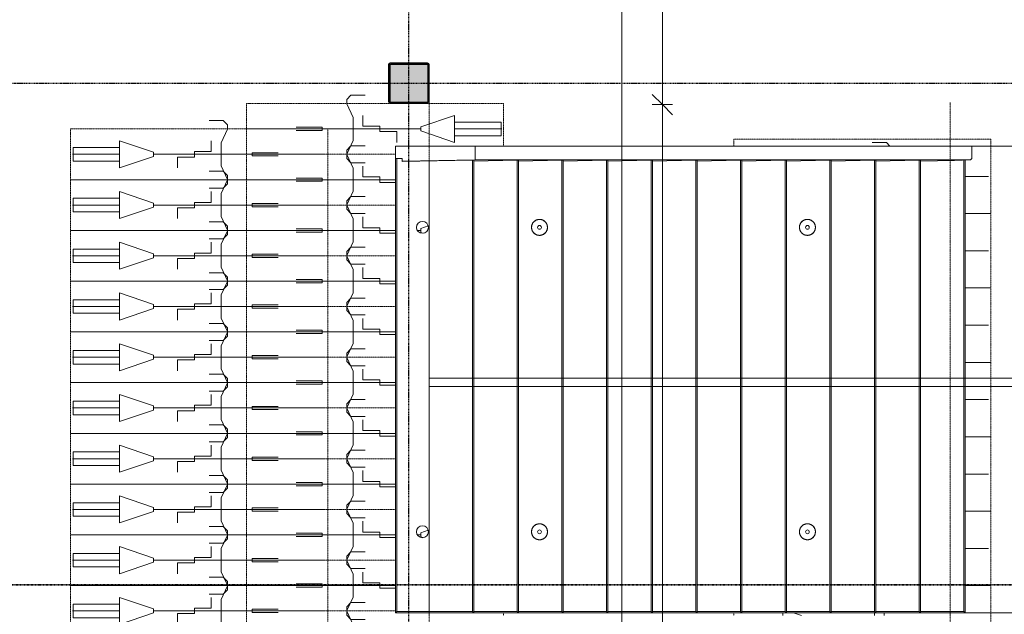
# Model space of a CAD drawing. Header units: millimetres. Extents: x -80560 to 110805, y -11020 to 52719.
# Tile 134 of 152: x 91418 to 98695, y 31275 to 35670. Entities that reach past the tile are written whole.
import ezdxf

# ---------------------------------------------------------------- set-up
doc = ezdxf.new("R2010")
doc.units = ezdxf.units.MM
for name, pattern in [('CENTER2', [20, 8, -4, 4, -4]), ('DASHDOT2', [8, 4, -2, 0, -2]), ('DASHED2-1', [3, 2, -1]), ('HIDDEN2', [4.5, 3, -1.5])]:
    doc.linetypes.add(name, pattern=pattern)
for name, color, linetype, lineweight in [('A-ANNO-DIMS', 211, 'Continuous', 9), ('A-ANNO-DIMS-100', 211, 'Continuous', 9), ('A-FLOR-HRAL', 11, 'Continuous', 18), ('A-FLOR-HRAL-MBND', 5, 'HIDDEN2', 18), ('A-FLOR-OVHD', 1, 'DASHED2-1', 18), ('A-GENM', 13, 'Continuous', 18), ('A-GENM-HDLN', 13, 'DASHED2-1', 18), ('G-ANNO-SYMB', 111, 'Continuous', 9), ('S-COLS', 52, 'Continuous', 18), ('S-GRID', 1, 'Continuous', 9), ('S-STRS-MBND', 31, 'HIDDEN2', 18)]:
    doc.layers.add(name, color=color, linetype=linetype, lineweight=lineweight)
doc.styles.add('Arial_6', font='arial.ttf', dxfattribs={"width": 0.7, "height": 180})
doc.dimstyles.new('n3o_1_8', dxfattribs={"dimscale": 304.8, "dimtxt": 183.646692, "dimasz": 0.492126, "dimexe": 0.246063, "dimexo": 0.0625, "dimgap": 0.032808, "dimtad": 1, "dimdec": 0, "dimdsep": 46, "dimtxsty": 'Arial_6', "dimblk1": 'OBLIQUE', "dimblk2": 'OBLIQUE', "dimsah": 1, "dimcen": 0.09, "dimdle": 0.246063, "dimazin": 0, "dimtfac": 1, "dimtdec": 4, "dimtix": 1, "dimtmove": 0, "dimatfit": 3, "dimfxl": 0.246063, "dimfxlon": 1, "dimtvp": 1, "dimtolj": 1, "dimtzin": 0, "dimarcsym": 2})
doc.dimstyles.new('n3o_1_8_1', dxfattribs={"dimscale": 304.8, "dimtxt": 183.646692, "dimasz": 0.492126, "dimexe": 0.246063, "dimexo": 0.0625, "dimgap": 0.032808, "dimtad": 1, "dimdec": 0, "dimdsep": 46, "dimtxsty": 'Arial_6', "dimblk1": 'OBLIQUE', "dimblk2": 'OBLIQUE', "dimsah": 1, "dimcen": 0.09, "dimdle": 0.246063, "dimazin": 0, "dimtfac": 1, "dimtdec": 4, "dimtix": 1, "dimtmove": 2, "dimatfit": 3, "dimfxl": 0.246063, "dimfxlon": 1, "dimtvp": 1, "dimtolj": 1, "dimtzin": 0, "dimarcsym": 2})

# ---------------------------------------------------------------- blocks, each defined once
blk = doc.blocks.new('NLRS_28_SCO_UN_staalkolom koker betongevuld_gen_CGA - kolom A-V213-DO_00 begane grond')
at = {"layer": 'S-COLS', "lineweight": 5}
h = blk.add_hatch(dxfattribs=at)
h.set_pattern_fill('FP_173', color=256, style=0, pattern_type=2)
h.set_pattern_definition([(45, (-69400, -35200), (-99.99975, 99.99975), []), (45, (-69315, -35200), (-99.99975, 99.99975), []), (45, (-69310, -35200), (-99.99975, 99.99975), []), (45, (-69305, -35200), (-99.99975, 99.99975), []), (45, (-69300, -35200), (-99.99975, 99.99975), []), (45, (-69295, -35200), (-99.99975, 99.99975), []), (45, (-69290, -35200), (-99.99975, 99.99975), []), (45, (-69285, -35200), (-99.99975, 99.99975), [])])
h.paths.add_polyline_path([(-138, -150), (138, -150), (146.5, -146.5), (150, -138), (150, 138), (146.5, 146.5), (138, 150), (-138, 150), (-146.5, 146.5), (-150, 138), (-150, -138), (-146.5, -146.5)], flags=0)
h.paths.add_polyline_path([(-134, -142), (-139.7, -139.7), (-142, -134), (-142, 134), (-139.7, 139.7), (-134, 142), (134, 142), (139.7, 139.7), (142, 134), (142, -134), (139.7, -139.7), (134, -142)], flags=0)
at = {"layer": 'S-COLS', "lineweight": 9}
blk.add_hatch(color=256, dxfattribs=at).paths.add_polyline_path([(134, -142), (139.7, -139.7), (142, -134), (142, 134), (139.7, 139.7), (134, 142), (-134, 142), (-139.7, 139.7), (-142, 134), (-142, -134), (-139.7, -139.7), (-134, -142)], flags=0)
at = {"layer": 'S-COLS'}
for p, q in [((138, 150), (-138, 150)), ((-150, 138), (-150, -138)), ((-142, -134), (-142, 134)), ((-134, 142), (134, 142)), ((142, 134), (142, -134)), ((150, -138), (150, 138)), ((134, -142), (-134, -142)), ((-138, -150), (138, -150))]:
    blk.add_line(p, q, dxfattribs=at)
at = {"layer": 'S-COLS', "lineweight": 35}
for p, q in [((-142, 134), (-142, -134)), ((134, 142), (-134, 142)), ((142, -134), (142, 134)), ((-134, -142), (134, -142))]:
    blk.add_line(p, q, dxfattribs=at)
at = {"layer": 'S-COLS'}
for centre, radius, start, end in [((-138, 138), 12, 90, 180), ((138, 138), 12, 0, 90), ((-134, 134), 8, 90, 180), ((134, 134), 8, 0, 90), ((-138, -138), 12, 180, 270), ((-134, -134), 8, 180, 270), ((134, -134), 8, 270, 0), ((138, -138), 12, 270, 360)]:
    blk.add_arc(centre, radius, start, end, dxfattribs=at)
at = {"layer": 'S-COLS', "lineweight": 35}
for centre, start, end in [((-134, 134), 90, 180), ((134, 134), 360, 90), ((-134, -134), 180, 270), ((134, -134), 270, 360)]:
    blk.add_arc(centre, 8, start, end, dxfattribs=at)
blk = doc.blocks.new('19112_SW_LeonardoCollege_R2020_rvt-1-DO_00 begane grond')
at = {"color": 50, "lineweight": 9}
blk.add_blockref('NLRS_28_SCO_UN_staalkolom koker betongevuld_gen_CGA - kolom A-V213-DO_00 begane grond', (69400, 35200), dxfattribs=at)
blk = doc.blocks.new('95251-Leonardo College Leiden_rvt-1-DO_00 begane grond')
at = {"layer": 'A-GENM', "color": 130, "lineweight": 9}
for p, q in [((69300, 34645), (69300, 34735)), ((69300, 34735), (69890.7, 34735)), ((69890.7, 34735), (69890.7, 34635)), ((73560, 34735), (69890.7, 34735)), ((73560, 34645), (73560, 34735)), ((69300, 31285), (69300, 34645)), ((69350, 34645), (69300, 34645)), ((69310, 34645), (69310, 31295)), ((69350, 34625.4), (69350, 34645)), ((73550, 34635), (73560, 34645)), ((69890.7, 34635), (69350, 34625.4)), ((69350, 34621.4), (69870, 34630.7)), ((69350, 34625.4), (69350, 34621.4)), ((69870, 34630.7), (69870, 31295)), ((69880, 34630.5), (69870, 34630.7)), ((70200, 34630.7), (69880, 34625)), ((69880, 34630.5), (69880, 31295)), ((69890.7, 34635), (73550, 34635)), ((70200, 31295), (70200, 34630.7)), ((70210, 34630.5), (70200, 34630.7)), ((70530, 34630.7), (70210, 34625)), ((70210, 34630.5), (70210, 31295)), ((70530, 31295), (70530, 34630.7)), ((70540, 34630.5), (70530, 34630.7)), ((70860, 34630.7), (70540, 34625)), ((70540, 34630.5), (70540, 31295)), ((70860, 31295), (70860, 34630.7)), ((70870, 34630.5), (70860, 34630.7)), ((71190, 34630.7), (70870, 34625)), ((70870, 34630.5), (70870, 31295)), ((71190, 31295), (71190, 34630.7)), ((71200, 34630.5), (71190, 34630.7)), ((71520, 34630.7), (71200, 34625)), ((71200, 34630.5), (71200, 31295)), ((71520, 31295), (71520, 34630.7)), ((71530, 34630.5), (71520, 34630.7)), ((71850, 34630.7), (71530, 34625)), ((71530, 34630.5), (71530, 31295)), ((71850, 31295), (71850, 34630.7)), ((71860, 34630.5), (71850, 34630.7)), ((72180, 34630.7), (71860, 34625)), ((71860, 34630.5), (71860, 31295)), ((72180, 31295), (72180, 34630.7)), ((72190, 34630.5), (72180, 34630.7)), ((72510, 34630.7), (72190, 34625)), ((72190, 34630.5), (72190, 31295)), ((72510, 31295), (72510, 34630.7)), ((72520, 34630.5), (72510, 34630.7)), ((72840, 34630.7), (72520, 34625)), ((72520, 34630.5), (72520, 31295)), ((72840, 31295), (72840, 34630.7)), ((72850, 34630.5), (72840, 34630.7)), ((73170, 34630.7), (72850, 34625)), ((72850, 34630.5), (72850, 31295)), ((73170, 31295), (73170, 34630.7)), ((73180, 34630.5), (73170, 34630.7)), ((73180, 34630.5), (73180, 31295)), ((73432.5, 34629.5), (73180, 34625)), ((73549.6, 34634.5), (73432.5, 34629.5)), ((73500, 31295), (73500, 34632.4)), ((73510, 34632.8), (73510, 31295)), ((73549.6, 34634.5), (73550, 34635)), ((69310, 31295), (69300, 31285)), ((69310, 31295), (69870, 31295)), ((69870, 31295), (69875, 31290)), ((69870, 31285), (69875, 31290)), ((69875, 31290), (69880, 31295)), ((69880, 31295), (70200, 31295)), ((70200, 31295), (70205, 31290)), ((70200, 31285), (70205, 31290)), ((70205, 31290), (70210, 31295)), ((70210, 31295), (70530, 31295)), ((70530, 31295), (70535, 31290)), ((70530, 31285), (70535, 31290)), ((70535, 31290), (70540, 31295)), ((70540, 31295), (70860, 31295)), ((70860, 31295), (70865, 31290)), ((70860, 31285), (70865, 31290)), ((70865, 31290), (70870, 31295)), ((70870, 31295), (71190, 31295)), ((71190, 31295), (71195, 31290)), ((71190, 31285), (71195, 31290)), ((71195, 31290), (71200, 31295)), ((71200, 31295), (71520, 31295)), ((71520, 31295), (71525, 31290)), ((71520, 31285), (71525, 31290)), ((71525, 31290), (71530, 31295)), ((71530, 31295), (71850, 31295)), ((71850, 31295), (71855, 31290)), ((71850, 31285), (71855, 31290)), ((71855, 31290), (71860, 31295)), ((71860, 31295), (72180, 31295)), ((72180, 31295), (72185, 31290)), ((72180, 31285), (72185, 31290)), ((72185, 31290), (72190, 31295)), ((72190, 31295), (72510, 31295)), ((72510, 31295), (72515, 31290)), ((72510, 31285), (72515, 31290)), ((72515, 31290), (72520, 31295)), ((72520, 31295), (72840, 31295)), ((72840, 31295), (72845, 31290)), ((72840, 31285), (72845, 31290)), ((72845, 31290), (72850, 31295)), ((72850, 31295), (73170, 31295)), ((73170, 31295), (73175, 31290)), ((73170, 31285), (73175, 31290)), ((73175, 31290), (73180, 31295)), ((73180, 31295), (73500, 31295)), ((73500, 31295), (73505, 31290)), ((73500, 31285), (73505, 31290)), ((73505, 31290), (73510, 31295)), ((69870, 31285), (69300, 31285)), ((70200, 31285), (69870, 31285)), ((70530, 31285), (70200, 31285)), ((70860, 31285), (70530, 31285)), ((71190, 31285), (70860, 31285)), ((71520, 31285), (71190, 31285)), ((71850, 31285), (71520, 31285)), ((72180, 31285), (71850, 31285)), ((72510, 31285), (72180, 31285)), ((72840, 31285), (72510, 31285)), ((73170, 31285), (72840, 31285)), ((73500, 31285), (73170, 31285))]:
    blk.add_line(p, q, dxfattribs=at)
at = {"layer": 'A-GENM', "color": 130, "lineweight": 9, "flags": 128}
for points in [[(70424, 34135), (70424, 34137.4), (70423.8, 34139.7), (70423.6, 34142.1), (70423.2, 34144.4), (70422.8, 34146.7), (70422.3, 34149), (70421.7, 34151.3), (70421, 34153.6), (70420.2, 34155.8), (70419.3, 34158), (70418.4, 34160.1), (70417.3, 34162.2), (70416.2, 34164.3), (70415, 34166.3), (70413.7, 34168.3), (70412.3, 34170.2), (70410.9, 34172.1), (70409.4, 34173.9), (70407.8, 34175.6), (70406.1, 34177.3), (70404.4, 34178.9), (70402.6, 34180.5), (70400.7, 34181.9), (70398.8, 34183.3), (70396.9, 34184.6), (70394.9, 34185.9), (70392.8, 34187), (70390.7, 34188.1), (70388.6, 34189.1), (70386.4, 34190), (70384.2, 34190.8), (70381.9, 34191.5), (70379.6, 34192.2), (70377.3, 34192.7), (70375, 34193.1), (70372.7, 34193.5), (70370.3, 34193.8), (70368, 34193.9), (70365.6, 34194), (70363.3, 34194), (70360.9, 34193.9), (70358.6, 34193.6), (70356.2, 34193.3), (70353.9, 34192.9), (70351.6, 34192.5), (70349.3, 34191.9), (70347, 34191.2), (70344.8, 34190.4), (70342.6, 34189.6), (70340.4, 34188.6), (70338.3, 34187.6), (70336.2, 34186.5), (70334.2, 34185.3), (70332.2, 34184.1), (70330.3, 34182.7), (70328.4, 34181.3), (70326.6, 34179.8), (70324.8, 34178.2), (70323.1, 34176.6), (70321.5, 34174.9), (70319.9, 34173.1), (70318.4, 34171.2), (70317, 34169.4), (70315.7, 34167.4), (70314.4, 34165.4), (70313.3, 34163.4), (70312.2, 34161.3), (70311.2, 34159.1), (70310.2, 34157), (70309.4, 34154.8), (70308.7, 34152.5), (70308, 34150.3), (70307.4, 34148), (70307, 34145.7), (70306.6, 34143.3), (70306.3, 34141), (70306.1, 34138.6), (70306, 34136.3), (70306, 34135)], [(70306, 34135), (70306, 34132.6), (70306.2, 34130.3), (70306.4, 34127.9), (70306.8, 34125.6), (70307.2, 34123.3), (70307.7, 34121), (70308.3, 34118.7), (70309, 34116.4), (70309.8, 34114.2), (70310.7, 34112), (70311.6, 34109.9), (70312.7, 34107.8), (70313.8, 34105.7), (70315, 34103.7), (70316.3, 34101.7), (70317.7, 34099.8), (70319.1, 34097.9), (70320.6, 34096.1), (70322.2, 34094.4), (70323.9, 34092.7), (70325.6, 34091.1), (70327.4, 34089.5), (70329.3, 34088.1), (70331.2, 34086.7), (70333.1, 34085.4), (70335.1, 34084.1), (70337.2, 34083), (70339.3, 34081.9), (70341.4, 34080.9), (70343.6, 34080), (70345.8, 34079.2), (70348.1, 34078.5), (70350.4, 34077.8), (70352.7, 34077.3), (70355, 34076.9), (70357.3, 34076.5), (70359.7, 34076.2), (70362, 34076.1), (70364.4, 34076), (70366.7, 34076), (70369.1, 34076.1), (70371.4, 34076.4), (70373.8, 34076.7), (70376.1, 34077.1), (70378.4, 34077.5), (70380.7, 34078.1), (70383, 34078.8), (70385.2, 34079.6), (70387.4, 34080.4), (70389.6, 34081.4), (70391.7, 34082.4), (70393.8, 34083.5), (70395.8, 34084.7), (70397.8, 34085.9), (70399.7, 34087.3), (70401.6, 34088.7), (70403.4, 34090.2), (70405.2, 34091.8), (70406.9, 34093.4), (70408.5, 34095.1), (70410.1, 34096.9), (70411.6, 34098.8), (70413, 34100.6), (70414.3, 34102.6), (70415.6, 34104.6), (70416.7, 34106.6), (70417.8, 34108.7), (70418.8, 34110.9), (70419.8, 34113), (70420.6, 34115.2), (70421.3, 34117.5), (70422, 34119.7), (70422.6, 34122), (70423, 34124.3), (70423.4, 34126.7), (70423.7, 34129), (70423.9, 34131.4), (70424, 34133.7), (70424, 34135)], [(72404, 34135), (72404, 34137.4), (72403.8, 34139.7), (72403.6, 34142.1), (72403.2, 34144.4), (72402.8, 34146.7), (72402.3, 34149), (72401.7, 34151.3), (72401, 34153.6), (72400.2, 34155.8), (72399.3, 34158), (72398.4, 34160.1), (72397.3, 34162.2), (72396.2, 34164.3), (72395, 34166.3), (72393.7, 34168.3), (72392.3, 34170.2), (72390.9, 34172.1), (72389.4, 34173.9), (72387.8, 34175.6), (72386.1, 34177.3), (72384.4, 34178.9), (72382.6, 34180.5), (72380.7, 34181.9), (72378.8, 34183.3), (72376.9, 34184.6), (72374.9, 34185.9), (72372.8, 34187), (72370.7, 34188.1), (72368.6, 34189.1), (72366.4, 34190), (72364.2, 34190.8), (72361.9, 34191.5), (72359.6, 34192.2), (72357.3, 34192.7), (72355, 34193.1), (72352.7, 34193.5), (72350.3, 34193.8), (72348, 34193.9), (72345.6, 34194), (72343.3, 34194), (72340.9, 34193.9), (72338.6, 34193.6), (72336.2, 34193.3), (72333.9, 34192.9), (72331.6, 34192.5), (72329.3, 34191.9), (72327, 34191.2), (72324.8, 34190.4), (72322.6, 34189.6), (72320.4, 34188.6), (72318.3, 34187.6), (72316.2, 34186.5), (72314.2, 34185.3), (72312.2, 34184.1), (72310.3, 34182.7), (72308.4, 34181.3), (72306.6, 34179.8), (72304.8, 34178.2), (72303.1, 34176.6), (72301.5, 34174.9), (72299.9, 34173.1), (72298.4, 34171.2), (72297, 34169.4), (72295.7, 34167.4), (72294.4, 34165.4), (72293.3, 34163.4), (72292.2, 34161.3), (72291.2, 34159.1), (72290.2, 34157), (72289.4, 34154.8), (72288.7, 34152.5), (72288, 34150.3), (72287.4, 34148), (72287, 34145.7), (72286.6, 34143.3), (72286.3, 34141), (72286.1, 34138.6), (72286, 34136.3), (72286, 34135)], [(72286, 34135), (72286, 34132.6), (72286.2, 34130.3), (72286.4, 34127.9), (72286.8, 34125.6), (72287.2, 34123.3), (72287.7, 34121), (72288.3, 34118.7), (72289, 34116.4), (72289.8, 34114.2), (72290.7, 34112), (72291.6, 34109.9), (72292.7, 34107.8), (72293.8, 34105.7), (72295, 34103.7), (72296.3, 34101.7), (72297.7, 34099.8), (72299.1, 34097.9), (72300.6, 34096.1), (72302.2, 34094.4), (72303.9, 34092.7), (72305.6, 34091.1), (72307.4, 34089.5), (72309.3, 34088.1), (72311.2, 34086.7), (72313.1, 34085.4), (72315.1, 34084.1), (72317.2, 34083), (72319.3, 34081.9), (72321.4, 34080.9), (72323.6, 34080), (72325.8, 34079.2), (72328.1, 34078.5), (72330.4, 34077.8), (72332.7, 34077.3), (72335, 34076.9), (72337.3, 34076.5), (72339.7, 34076.2), (72342, 34076.1), (72344.4, 34076), (72346.7, 34076), (72349.1, 34076.1), (72351.4, 34076.4), (72353.8, 34076.7), (72356.1, 34077.1), (72358.4, 34077.5), (72360.7, 34078.1), (72363, 34078.8), (72365.2, 34079.6), (72367.4, 34080.4), (72369.6, 34081.4), (72371.7, 34082.4), (72373.8, 34083.5), (72375.8, 34084.7), (72377.8, 34085.9), (72379.7, 34087.3), (72381.6, 34088.7), (72383.4, 34090.2), (72385.2, 34091.8), (72386.9, 34093.4), (72388.5, 34095.1), (72390.1, 34096.9), (72391.6, 34098.8), (72393, 34100.6), (72394.3, 34102.6), (72395.6, 34104.6), (72396.7, 34106.6), (72397.8, 34108.7), (72398.8, 34110.9), (72399.8, 34113), (72400.6, 34115.2), (72401.3, 34117.5), (72402, 34119.7), (72402.6, 34122), (72403, 34124.3), (72403.4, 34126.7), (72403.7, 34129), (72403.9, 34131.4), (72404, 34133.7), (72404, 34135)], [(70424, 31885), (70424, 31887.4), (70423.8, 31889.7), (70423.6, 31892.1), (70423.2, 31894.4), (70422.8, 31896.7), (70422.3, 31899), (70421.7, 31901.3), (70421, 31903.6), (70420.2, 31905.8), (70419.3, 31908), (70418.4, 31910.1), (70417.3, 31912.2), (70416.2, 31914.3), (70415, 31916.3), (70413.7, 31918.3), (70412.3, 31920.2), (70410.9, 31922.1), (70409.4, 31923.9), (70407.8, 31925.6), (70406.1, 31927.3), (70404.4, 31928.9), (70402.6, 31930.5), (70400.7, 31931.9), (70398.8, 31933.3), (70396.9, 31934.6), (70394.9, 31935.9), (70392.8, 31937), (70390.7, 31938.1), (70388.6, 31939.1), (70386.4, 31940), (70384.2, 31940.8), (70381.9, 31941.5), (70379.6, 31942.2), (70377.3, 31942.7), (70375, 31943.1), (70372.7, 31943.5), (70370.3, 31943.8), (70368, 31943.9), (70365.6, 31944), (70363.3, 31944), (70360.9, 31943.9), (70358.6, 31943.6), (70356.2, 31943.3), (70353.9, 31942.9), (70351.6, 31942.5), (70349.3, 31941.9), (70347, 31941.2), (70344.8, 31940.4), (70342.6, 31939.6), (70340.4, 31938.6), (70338.3, 31937.6), (70336.2, 31936.5), (70334.2, 31935.3), (70332.2, 31934.1), (70330.3, 31932.7), (70328.4, 31931.3), (70326.6, 31929.8), (70324.8, 31928.2), (70323.1, 31926.6), (70321.5, 31924.9), (70319.9, 31923.1), (70318.4, 31921.2), (70317, 31919.4), (70315.7, 31917.4), (70314.4, 31915.4), (70313.3, 31913.4), (70312.2, 31911.3), (70311.2, 31909.1), (70310.2, 31907), (70309.4, 31904.8), (70308.7, 31902.5), (70308, 31900.3), (70307.4, 31898), (70307, 31895.7), (70306.6, 31893.3), (70306.3, 31891), (70306.1, 31888.6), (70306, 31886.3), (70306, 31885)], [(70306, 31885), (70306, 31882.6), (70306.2, 31880.3), (70306.4, 31877.9), (70306.8, 31875.6), (70307.2, 31873.3), (70307.7, 31871), (70308.3, 31868.7), (70309, 31866.4), (70309.8, 31864.2), (70310.7, 31862), (70311.6, 31859.9), (70312.7, 31857.8), (70313.8, 31855.7), (70315, 31853.7), (70316.3, 31851.7), (70317.7, 31849.8), (70319.1, 31847.9), (70320.6, 31846.1), (70322.2, 31844.4), (70323.9, 31842.7), (70325.6, 31841.1), (70327.4, 31839.5), (70329.3, 31838.1), (70331.2, 31836.7), (70333.1, 31835.4), (70335.1, 31834.1), (70337.2, 31833), (70339.3, 31831.9), (70341.4, 31830.9), (70343.6, 31830), (70345.8, 31829.2), (70348.1, 31828.5), (70350.4, 31827.8), (70352.7, 31827.3), (70355, 31826.9), (70357.3, 31826.5), (70359.7, 31826.2), (70362, 31826.1), (70364.4, 31826), (70366.7, 31826), (70369.1, 31826.1), (70371.4, 31826.4), (70373.8, 31826.7), (70376.1, 31827.1), (70378.4, 31827.5), (70380.7, 31828.1), (70383, 31828.8), (70385.2, 31829.6), (70387.4, 31830.4), (70389.6, 31831.4), (70391.7, 31832.4), (70393.8, 31833.5), (70395.8, 31834.7), (70397.8, 31835.9), (70399.7, 31837.3), (70401.6, 31838.7), (70403.4, 31840.2), (70405.2, 31841.8), (70406.9, 31843.4), (70408.5, 31845.1), (70410.1, 31846.9), (70411.6, 31848.8), (70413, 31850.6), (70414.3, 31852.6), (70415.6, 31854.6), (70416.7, 31856.6), (70417.8, 31858.7), (70418.8, 31860.9), (70419.8, 31863), (70420.6, 31865.2), (70421.3, 31867.5), (70422, 31869.7), (70422.6, 31872), (70423, 31874.3), (70423.4, 31876.7), (70423.7, 31879), (70423.9, 31881.4), (70424, 31883.7), (70424, 31885)], [(72404, 31885), (72404, 31887.4), (72403.8, 31889.7), (72403.6, 31892.1), (72403.2, 31894.4), (72402.8, 31896.7), (72402.3, 31899), (72401.7, 31901.3), (72401, 31903.6), (72400.2, 31905.8), (72399.3, 31908), (72398.4, 31910.1), (72397.3, 31912.2), (72396.2, 31914.3), (72395, 31916.3), (72393.7, 31918.3), (72392.3, 31920.2), (72390.9, 31922.1), (72389.4, 31923.9), (72387.8, 31925.6), (72386.1, 31927.3), (72384.4, 31928.9), (72382.6, 31930.5), (72380.7, 31931.9), (72378.8, 31933.3), (72376.9, 31934.6), (72374.9, 31935.9), (72372.8, 31937), (72370.7, 31938.1), (72368.6, 31939.1), (72366.4, 31940), (72364.2, 31940.8), (72361.9, 31941.5), (72359.6, 31942.2), (72357.3, 31942.7), (72355, 31943.1), (72352.7, 31943.5), (72350.3, 31943.8), (72348, 31943.9), (72345.6, 31944), (72343.3, 31944), (72340.9, 31943.9), (72338.6, 31943.6), (72336.2, 31943.3), (72333.9, 31942.9), (72331.6, 31942.5), (72329.3, 31941.9), (72327, 31941.2), (72324.8, 31940.4), (72322.6, 31939.6), (72320.4, 31938.6), (72318.3, 31937.6), (72316.2, 31936.5), (72314.2, 31935.3), (72312.2, 31934.1), (72310.3, 31932.7), (72308.4, 31931.3), (72306.6, 31929.8), (72304.8, 31928.2), (72303.1, 31926.6), (72301.5, 31924.9), (72299.9, 31923.1), (72298.4, 31921.2), (72297, 31919.4), (72295.7, 31917.4), (72294.4, 31915.4), (72293.3, 31913.4), (72292.2, 31911.3), (72291.2, 31909.1), (72290.2, 31907), (72289.4, 31904.8), (72288.7, 31902.5), (72288, 31900.3), (72287.4, 31898), (72287, 31895.7), (72286.6, 31893.3), (72286.3, 31891), (72286.1, 31888.6), (72286, 31886.3), (72286, 31885)], [(72286, 31885), (72286, 31882.6), (72286.2, 31880.3), (72286.4, 31877.9), (72286.8, 31875.6), (72287.2, 31873.3), (72287.7, 31871), (72288.3, 31868.7), (72289, 31866.4), (72289.8, 31864.2), (72290.7, 31862), (72291.6, 31859.9), (72292.7, 31857.8), (72293.8, 31855.7), (72295, 31853.7), (72296.3, 31851.7), (72297.7, 31849.8), (72299.1, 31847.9), (72300.6, 31846.1), (72302.2, 31844.4), (72303.9, 31842.7), (72305.6, 31841.1), (72307.4, 31839.5), (72309.3, 31838.1), (72311.2, 31836.7), (72313.1, 31835.4), (72315.1, 31834.1), (72317.2, 31833), (72319.3, 31831.9), (72321.4, 31830.9), (72323.6, 31830), (72325.8, 31829.2), (72328.1, 31828.5), (72330.4, 31827.8), (72332.7, 31827.3), (72335, 31826.9), (72337.3, 31826.5), (72339.7, 31826.2), (72342, 31826.1), (72344.4, 31826), (72346.7, 31826), (72349.1, 31826.1), (72351.4, 31826.4), (72353.8, 31826.7), (72356.1, 31827.1), (72358.4, 31827.5), (72360.7, 31828.1), (72363, 31828.8), (72365.2, 31829.6), (72367.4, 31830.4), (72369.6, 31831.4), (72371.7, 31832.4), (72373.8, 31833.5), (72375.8, 31834.7), (72377.8, 31835.9), (72379.7, 31837.3), (72381.6, 31838.7), (72383.4, 31840.2), (72385.2, 31841.8), (72386.9, 31843.4), (72388.5, 31845.1), (72390.1, 31846.9), (72391.6, 31848.8), (72393, 31850.6), (72394.3, 31852.6), (72395.6, 31854.6), (72396.7, 31856.6), (72397.8, 31858.7), (72398.8, 31860.9), (72399.8, 31863), (72400.6, 31865.2), (72401.3, 31867.5), (72402, 31869.7), (72402.6, 31872), (72403, 31874.3), (72403.4, 31876.7), (72403.7, 31879), (72403.9, 31881.4), (72404, 31883.7), (72404, 31885)]]:
    blk.add_lwpolyline(points, dxfattribs=at)
at = {"layer": 'A-GENM', "color": 130, "lineweight": 9}
for centre, radius, start, end in [((69500, 34135), 44, 360, 180), ((69500, 34135), 44, 180, 360), ((70365, 34135), 59, 0, 180), ((70365, 34135), 59, 180, 0), ((70365, 34135), 14, 0, 180), ((70365, 34135), 14, 180, 0), ((72345, 34135), 59, 0, 180), ((72345, 34135), 59, 180, 0), ((72345, 34135), 14, 0, 180), ((72345, 34135), 14, 180, 0), ((69500, 31885), 44, 360, 180), ((69500, 31885), 44, 180, 360), ((70365, 31885), 59, 0, 180), ((70365, 31885), 59, 180, 0), ((70365, 31885), 14, 0, 180), ((70365, 31885), 14, 180, 0), ((72345, 31885), 59, 0, 180), ((72345, 31885), 59, 180, 0), ((72345, 31885), 14, 0, 180), ((72345, 31885), 14, 180, 0)]:
    blk.add_arc(centre, radius, start, end, dxfattribs=at)
blk = doc.blocks.new('00_EHA_GEN_normaal fiets_small - 00_EHA_GEN_normaal fiets_breed-V126-DO_00 begane grond')
at = {"layer": 'A-GENM'}
for p, q in [((-884.1, 0), (-710, 0)), ((-884.1, 0), (-710, 0)), ((-128.3, -250), (-154.7, -223)), ((-22.6, -250), (-128.3, -250))]:
    blk.add_line(p, q, dxfattribs=at)
at = {"layer": 'A-GENM-HDLN'}
for p, q in [((-900, -275), (-900, 275)), ((-710, 275), (-900, 275)), ((-900, -275), (1000, -275)), ((1000, -275), (1000, -223))]:
    blk.add_line(p, q, dxfattribs=at)
blk = doc.blocks.new('00_EHA_GEN_normaal fiets_small - 00_EHA_GEN_normaal fiets_breed-V127-DO_00 begane grond')
at = {"layer": 'A-GENM'}
blk.add_line((-884.1, 0), (-710, 0), dxfattribs=at)
blk.add_line((-884.1, 0), (-710, 0), dxfattribs=at)
at = {"layer": 'A-GENM-HDLN'}
for p, q in [((-900, -275), (-900, 275)), ((-710, 275), (-900, 275)), ((-900, -275), (-710, -275))]:
    blk.add_line(p, q, dxfattribs=at)
blk = doc.blocks.new('00_EHA_GEN_normaal fiets_small - 00_EHA_GEN_normaal fiets_breed-V128-DO_00 begane grond')
at = {"layer": 'A-GENM'}
for p, q in [((-884.1, 0), (-710, 0)), ((-884.1, 0), (-710, 0)), ((-112.6, -73), (-112.6, -53)), ((-39.6, -53), (-39.6, -73)), ((558.4, -73), (499.6, -53)), ((637.8, -53), (637.8, -73))]:
    blk.add_line(p, q, dxfattribs=at)
at = {"layer": 'A-GENM-HDLN'}
for p, q in [((-900, -275), (-900, 275)), ((-710, 275), (-900, 275)), ((1000, -73), (1000, -53)), ((-900, -275), (-710, -275))]:
    blk.add_line(p, q, dxfattribs=at)
blk = doc.blocks.new('00_EHA_GEN_normaal fiets_small - 00_EHA_GEN_normaal fiets_small-30428891-DO_00 begane grond')
at = {"layer": 'A-GENM'}
for p, q in [((-159.6, 218.1), (-128.3, 250)), ((-128.3, 250), (-22.6, 250)), ((-159.6, 185.5), (-159.6, 218.1)), ((-112.6, 85.2), (-159.6, 185.5)), ((-112.6, -85.2), (-112.6, 85.2)), ((210.7, 100), (210.7, 20)), ((387.8, 15), (637.8, 100)), ((637.8, 100), (637.8, -100)), ((-342.4, 12), (-534.1, 12)), ((-342.4, -12), (-342.4, 12)), ((85.6, 20), (85.6, -20)), ((210.7, 20), (85.6, 20)), ((387.8, -15), (387.8, 15)), ((638.7, 50), (981.9, 50)), ((981.9, 50), (981.9, -50)), ((-884.1, 0), (387.8, 0)), ((-884.1, 0), (387.8, 0)), ((-534.1, -12), (-342.4, -12)), ((-39.6, -20), (-39.6, -100)), ((85.6, -20), (-39.6, -20)), ((637.8, -100), (387.8, -15)), ((986.1, 0), (637.8, 0)), ((981.9, -50), (638.7, -50)), ((-159.6, -185.5), (-112.6, -85.2)), ((-159.6, -218), (-159.6, -185.5)), ((-128.3, -250), (-159.6, -218)), ((-22.6, -250), (-128.3, -250))]:
    blk.add_line(p, q, dxfattribs=at)
at = {"layer": 'A-GENM-HDLN'}
for p, q in [((-900, -187.5), (-900, 187.5)), ((1000, 187.5), (-900, 187.5)), ((1000, -187.5), (1000, 187.5)), ((-900, -187.5), (1000, -187.5))]:
    blk.add_line(p, q, dxfattribs=at)
blk = doc.blocks.new('00_EHA_GEN_normaal fiets_small - 00_EHA_GEN_normaal fiets_small-V159-DO_00 begane grond')
at = {"layer": 'A-GENM'}
for p, q in [((-128.3, 250), (-159.6, 218)), ((-22.6, 250), (-128.3, 250)), ((-159.6, 218), (-159.6, 185.5)), ((-159.6, 185.5), (-112.6, 85.2)), ((-112.6, 85.2), (-112.6, -85.2)), ((-39.6, 20), (-39.6, 100)), ((637.8, 100), (387.8, 15)), ((637.8, -100), (637.8, 100)), ((-884.1, 0), (387.8, 0)), ((-884.1, 0), (387.8, 0)), ((-534.1, 12), (-342.4, 12)), ((-342.4, 12), (-342.4, -12)), ((85.6, 20), (-39.6, 20)), ((85.6, -20), (85.6, 20)), ((387.8, 15), (387.8, -15)), ((986.1, 0), (637.8, 0)), ((981.9, 50), (638.7, 50)), ((981.9, -50), (981.9, 50)), ((-342.4, -12), (-534.1, -12)), ((210.7, -20), (85.6, -20)), ((210.7, -100), (210.7, -20)), ((387.8, -15), (637.8, -100)), ((638.7, -50), (981.9, -50)), ((-112.6, -85.2), (-159.6, -185.5)), ((-159.6, -185.5), (-159.6, -218.1)), ((-159.6, -218.1), (-128.3, -250)), ((-128.3, -250), (-22.6, -250))]:
    blk.add_line(p, q, dxfattribs=at)
at = {"layer": 'A-GENM-HDLN'}
for p, q in [((-900, 187.5), (-900, -187.5)), ((-900, 187.5), (162, 187.5)), ((438, 187.5), (1000, 187.5)), ((1000, 187.5), (1000, -127.5)), ((200, -187.5), (-900, -187.5))]:
    blk.add_line(p, q, dxfattribs=at)
blk = doc.blocks.new('00_EHA_GEN_normaal fiets_small - 00_EHA_GEN_normaal fiets_small-V161-DO_00 begane grond')
at = {"layer": 'A-GENM'}
for p, q in [((-128.3, 250), (-159.6, 218)), ((-22.6, 250), (-128.3, 250)), ((-159.6, 218), (-159.6, 185.5)), ((-159.6, 185.5), (-112.6, 85.2)), ((-112.6, 85.2), (-112.6, -85.2)), ((-39.6, 20), (-39.6, 100)), ((-884.1, 0), (200, 0)), ((-884.1, 0), (200, 0)), ((-534.1, 12), (-342.4, 12)), ((-342.4, 12), (-342.4, -12)), ((85.6, 20), (-39.6, 20)), ((85.6, -20), (85.6, 20)), ((-342.4, -12), (-534.1, -12)), ((200, -20), (85.6, -20)), ((-112.6, -85.2), (-159.6, -185.5)), ((-159.6, -185.5), (-159.6, -218.1)), ((-159.6, -218.1), (-128.3, -250)), ((-128.3, -250), (-22.6, -250))]:
    blk.add_line(p, q, dxfattribs=at)
at = {"layer": 'A-GENM-HDLN'}
for p, q in [((-900, 187.5), (-900, -187.5)), ((-900, 187.5), (200, 187.5)), ((200, -187.5), (-900, -187.5))]:
    blk.add_line(p, q, dxfattribs=at)
blk = doc.blocks.new('00_EHA_GEN_normaal fiets_small - 00_EHA_GEN_normaal fiets_small-V162-DO_00 begane grond')
at = {"layer": 'A-GENM'}
for p, q in [((-128.3, 250), (-159.6, 218)), ((-22.6, 250), (-128.3, 250)), ((-159.6, 218), (-159.6, 185.5)), ((-159.6, 185.5), (-112.6, 85.2)), ((-112.6, 85.2), (-112.6, -85.2)), ((-39.6, 20), (-39.6, 100)), ((-884.1, 0), (200, 0)), ((-884.1, 0), (200, 0)), ((-534.1, 12), (-342.4, 12)), ((-342.4, 12), (-342.4, -12)), ((85.6, 20), (-39.6, 20)), ((85.6, -20), (85.6, 20)), ((362.3, 0), (387.8, 0)), ((362.3, 0), (387.8, 0)), ((442.5, 33.6), (387.8, 15)), ((387.8, 15), (387.8, -15)), ((-342.4, -12), (-534.1, -12)), ((200, -20), (85.6, -20)), ((387.8, -15), (405, -20.8)), ((-112.6, -85.2), (-159.6, -185.5)), ((-159.6, -185.5), (-159.6, -218.1)), ((-159.6, -218.1), (-128.3, -250)), ((-128.3, -250), (-22.6, -250))]:
    blk.add_line(p, q, dxfattribs=at)
at = {"layer": 'A-GENM-HDLN'}
for p, q in [((-900, 187.5), (-900, -187.5)), ((-900, 187.5), (200, 187.5)), ((200, -187.5), (-900, -187.5))]:
    blk.add_line(p, q, dxfattribs=at)
blk = doc.blocks.new('00_EHA_GEN_normaal fiets_small - 00_EHA_GEN_normaal fiets_small-V163-DO_00 begane grond')
at = {"layer": 'A-GENM'}
for p, q in [((-128.3, 250), (-159.6, 218)), ((-22.6, 250), (-128.3, 250)), ((-159.6, 218), (-159.6, 185.5)), ((-159.6, 185.5), (-112.6, 85.2)), ((-112.6, 85.2), (-112.6, -85.2)), ((-39.6, 20), (-39.6, 100)), ((-884.1, 0), (200, 0)), ((-884.1, 0), (200, 0)), ((-534.1, 12), (-342.4, 12)), ((-342.4, 12), (-342.4, -12)), ((85.6, 20), (-39.6, 20)), ((85.6, -20), (85.6, 20)), ((362.3, 0), (387.8, 0)), ((362.3, 0), (387.8, 0)), ((442.6, 33.6), (387.8, 15)), ((387.8, 15), (387.8, -15)), ((-342.4, -12), (-534.1, -12)), ((200, -20), (85.6, -20)), ((387.8, -15), (405, -20.8)), ((-112.6, -85.2), (-159.6, -185.5)), ((-159.6, -185.5), (-159.6, -218.1)), ((-159.6, -218.1), (-128.3, -250)), ((-128.3, -250), (-22.6, -250))]:
    blk.add_line(p, q, dxfattribs=at)
at = {"layer": 'A-GENM-HDLN'}
for p, q in [((-900, 187.5), (-900, -187.5)), ((-900, 187.5), (200, 187.5)), ((200, -187.5), (-900, -187.5))]:
    blk.add_line(p, q, dxfattribs=at)
blk = doc.blocks.new('00_EHA_GEN_normaal fiets_small - 00_EHA_GEN_normaal fiets_small-V164-DO_00 begane grond')
at = {"layer": 'A-GENM'}
for p, q in [((-128.3, 250), (-159.6, 218)), ((-22.6, 250), (-128.3, 250)), ((-159.6, 218), (-159.6, 185.5)), ((-159.6, 185.5), (-112.6, 85.2)), ((-112.6, 85.2), (-112.6, -85.2)), ((-39.6, 20), (-39.6, 100)), ((-884.1, 0), (200, 0)), ((-884.1, 0), (200, 0)), ((-534.1, 12), (-342.4, 12)), ((-342.4, 12), (-342.4, -12)), ((85.6, 20), (-39.6, 20)), ((85.6, -20), (85.6, 20)), ((-342.4, -12), (-534.1, -12)), ((200, -20), (85.6, -20)), ((-112.6, -85.2), (-159.6, -185.5)), ((-159.6, -185.5), (-159.6, -218.1)), ((-159.6, -218.1), (-128.3, -250)), ((-128.3, -250), (-22.6, -250))]:
    blk.add_line(p, q, dxfattribs=at)
at = {"layer": 'A-GENM-HDLN'}
for p, q in [((-900, 187.5), (-900, -187.5)), ((-900, 187.5), (200, 187.5)), ((1000, 172.5), (1000, 152.5)), ((200, -187.5), (-900, -187.5))]:
    blk.add_line(p, q, dxfattribs=at)
blk = doc.blocks.new('Railing - Railing-32896421-DO_00 begane grond')
at = {"layer": 'A-FLOR-HRAL-MBND'}
for p, q in [((69550, 32960), (69550, 33020)), ((69880, 33020), (69550, 33020)), ((75361.4, 33020), (69880, 33020)), ((69880, 32960), (69550, 32960)), ((75232.8, 32960), (69880, 32960))]:
    blk.add_line(p, q, dxfattribs=at)
blk = doc.blocks.new('DIMBLOCK251-DO_00 begane grond')
at = {"layer": 'A-ANNO-DIMS-100'}
for p, q in [((96168.5, 35042), (96093.5, 35117)), ((96243.5, 35042), (96093.5, 35042)), ((96168.5, 9917), (96168.5, 35042)), ((96168.5, 35042), (96243.5, 34967)), ((96168.5, 35042), (96243.5, 35042)), ((96168.5, 9992), (96093.5, 10067)), ((96093.5, 9992), (96243.5, 9992)), ((96168.5, 9992), (96093.5, 9992)), ((96168.5, 9992), (96243.5, 9917))]:
    blk.add_line(p, q, dxfattribs=at)
at = {"layer": 'A-ANNO-DIMS-100', "color": 0, "insert": (95924.8, 22276.8), "char_height": 180, "width": 576.368, "attachment_point": 1, "rotation": 90, "line_spacing_factor": 0.941778, "style": 'Arial_6'}
blk.add_mtext('25050', dxfattribs=at)
blk = doc.blocks.new('_Oblique')
at = {"color": 0, "linetype": 'ByBlock', "lineweight": -2}
blk.add_line((-0.5, -0.5), (0.5, 0.5), dxfattribs=at)
blk = doc.blocks.new('DIMBLOCK252-DO_00 begane grond')
at = {"layer": 'A-ANNO-DIMS-100'}
for p, q in [((96168.5, 47808), (96093.5, 47883)), ((96168.5, 35042), (96168.5, 47883)), ((96093.5, 47808), (96243.5, 47808)), ((96168.5, 47808), (96093.5, 47808)), ((96168.5, 47808), (96243.5, 47733)), ((96168.5, 35042), (96093.5, 35117)), ((96243.5, 35042), (96093.5, 35042)), ((96168.5, 35042), (96243.5, 34967)), ((96168.5, 35042), (96243.5, 35042))]:
    blk.add_line(p, q, dxfattribs=at)
at = {"layer": 'A-ANNO-DIMS-100', "color": 0, "insert": (95924.8, 41184.8), "char_height": 180, "width": 576.368, "attachment_point": 1, "rotation": 90, "line_spacing_factor": 0.941778, "style": 'Arial_6'}
blk.add_mtext('12766', dxfattribs=at)
blk = doc.blocks.new('DIMBLOCK253-DO_00 begane grond')
at = {"layer": 'A-ANNO-DIMS-100'}
for p, q in [((95868.5, 47808), (95793.5, 47883)), ((95868.5, 47883), (95868.5, 9917)), ((95943.5, 47808), (95793.5, 47808)), ((95868.5, 47808), (95943.5, 47733)), ((95868.5, 47808), (95943.5, 47808)), ((95868.5, 9992), (95793.5, 10067)), ((95943.5, 9992), (95793.5, 9992)), ((95868.5, 9992), (95943.5, 9917)), ((95868.5, 9992), (95943.5, 9992))]:
    blk.add_line(p, q, dxfattribs=at)
at = {"layer": 'A-ANNO-DIMS-100', "color": 0, "insert": (95624.8, 28262.4), "char_height": 180, "width": 576.368, "attachment_point": 1, "rotation": 90, "line_spacing_factor": 0.941778, "style": 'Arial_6'}
blk.add_mtext('37816', dxfattribs=at)

msp = doc.modelspace()

# ---------------------------------------------------------------- linework, layer by layer
at = {"layer": 'A-FLOR-OVHD'}
for p, q in [((94444.8, 35057.3), (94444.8, 10300)), ((98294.8, 35057.3), (98294.8, 9997.3))]:
    msp.add_line(p, q, dxfattribs=at)
at = {"layer": 'G-ANNO-SYMB', "linetype": 'DASHDOT2', "lineweight": 35}
msp.add_line((38645.3, 31493.3), (104099.5, 31493.3), dxfattribs=at)
at = {"layer": 'S-GRID', "linetype": 'CENTER2', "lineweight": 25}
for p, q in [((94294.8, 4383.3), (94294.8, 52119.1)), ((29945.3, 35200), (110204.9, 35200))]:
    msp.add_line(p, q, dxfattribs=at)
at = {"layer": 'S-STRS-MBND'}
for p, q in [((94554.8, 34735), (94444.8, 34735)), ((99430.4, 34735), (98454.8, 34735)), ((94444.8, 31285), (94444.8, 34625)), ((94774.8, 31285), (94774.8, 34630.9)), ((95104.8, 31285), (95104.8, 34630.9)), ((95434.8, 31285), (95434.8, 34630.9)), ((95764.8, 31285), (95764.8, 34630.9)), ((96094.8, 31285), (96094.8, 34630.9)), ((96424.8, 31285), (96424.8, 34630.9)), ((96754.8, 31285), (96754.8, 34630.9)), ((97084.8, 31285), (97084.8, 34630.9)), ((97414.8, 31285), (97414.8, 34630.9)), ((97744.8, 31285), (97744.8, 34630.9)), ((98074.8, 31285), (98074.8, 34630.9)), ((98404.8, 31285), (98404.8, 34632.8)), ((101039.2, 31285), (94444.8, 31285))]:
    msp.add_line(p, q, dxfattribs=at)

# ---------------------------------------------------------------- block references
at = {"color": 250, "lineweight": 5}
for name in ['19112_SW_LeonardoCollege_R2020_rvt-1-DO_00 begane grond', '95251-Leonardo College Leiden_rvt-1-DO_00 begane grond']:
    msp.add_blockref(name, (24894.8, 0), dxfattribs=at)
at = {"layer": 'A-FLOR-HRAL'}
msp.add_blockref('Railing - Railing-32896421-DO_00 begane grond', (24894.8, 0), dxfattribs=at)
at = {"layer": 'A-GENM'}
for name, p in [('00_EHA_GEN_normaal fiets_small - 00_EHA_GEN_normaal fiets_small-V159-DO_00 begane grond', (93994.8, 34862.5)), ('00_EHA_GEN_normaal fiets_small - 00_EHA_GEN_normaal fiets_small-V161-DO_00 begane grond', (93994.8, 34487.5)), ('00_EHA_GEN_normaal fiets_small - 00_EHA_GEN_normaal fiets_small-V162-DO_00 begane grond', (93994.8, 34112.5)), ('00_EHA_GEN_normaal fiets_small - 00_EHA_GEN_normaal fiets_small-V161-DO_00 begane grond', (93994.8, 33737.5)), ('00_EHA_GEN_normaal fiets_small - 00_EHA_GEN_normaal fiets_small-V161-DO_00 begane grond', (93994.8, 33362.5)), ('00_EHA_GEN_normaal fiets_small - 00_EHA_GEN_normaal fiets_small-V161-DO_00 begane grond', (93994.8, 32987.5)), ('00_EHA_GEN_normaal fiets_small - 00_EHA_GEN_normaal fiets_small-V161-DO_00 begane grond', (93994.8, 32612.5)), ('00_EHA_GEN_normaal fiets_small - 00_EHA_GEN_normaal fiets_small-V161-DO_00 begane grond', (93994.8, 32237.5)), ('00_EHA_GEN_normaal fiets_small - 00_EHA_GEN_normaal fiets_small-V163-DO_00 begane grond', (93994.8, 31862.5)), ('00_EHA_GEN_normaal fiets_small - 00_EHA_GEN_normaal fiets_small-V161-DO_00 begane grond', (93994.8, 31487.5)), ('00_EHA_GEN_normaal fiets_small - 00_EHA_GEN_normaal fiets_small-V164-DO_00 begane grond', (93994.8, 31112.5))]:
    msp.add_blockref(name, p, dxfattribs=at)
at = {"layer": 'A-GENM', "rotation": 180}
for name, p in [('00_EHA_GEN_normaal fiets_small - 00_EHA_GEN_normaal fiets_small-30428891-DO_00 begane grond', (92794.8, 34675)), ('00_EHA_GEN_normaal fiets_small - 00_EHA_GEN_normaal fiets_breed-V126-DO_00 begane grond', (97694.8, 34512)), ('00_EHA_GEN_normaal fiets_small - 00_EHA_GEN_normaal fiets_small-30428891-DO_00 begane grond', (92794.8, 34300)), ('00_EHA_GEN_normaal fiets_small - 00_EHA_GEN_normaal fiets_breed-V127-DO_00 begane grond', (97694.8, 33962)), ('00_EHA_GEN_normaal fiets_small - 00_EHA_GEN_normaal fiets_small-30428891-DO_00 begane grond', (92794.8, 33925)), ('00_EHA_GEN_normaal fiets_small - 00_EHA_GEN_normaal fiets_small-30428891-DO_00 begane grond', (92794.8, 33550)), ('00_EHA_GEN_normaal fiets_small - 00_EHA_GEN_normaal fiets_breed-V127-DO_00 begane grond', (97694.8, 33412)), ('00_EHA_GEN_normaal fiets_small - 00_EHA_GEN_normaal fiets_small-30428891-DO_00 begane grond', (92794.8, 33175)), ('00_EHA_GEN_normaal fiets_small - 00_EHA_GEN_normaal fiets_breed-V127-DO_00 begane grond', (97694.8, 32862)), ('00_EHA_GEN_normaal fiets_small - 00_EHA_GEN_normaal fiets_small-30428891-DO_00 begane grond', (92794.8, 32800)), ('00_EHA_GEN_normaal fiets_small - 00_EHA_GEN_normaal fiets_small-30428891-DO_00 begane grond', (92794.8, 32425)), ('00_EHA_GEN_normaal fiets_small - 00_EHA_GEN_normaal fiets_breed-V127-DO_00 begane grond', (97694.8, 32312)), ('00_EHA_GEN_normaal fiets_small - 00_EHA_GEN_normaal fiets_small-30428891-DO_00 begane grond', (92794.8, 32050)), ('00_EHA_GEN_normaal fiets_small - 00_EHA_GEN_normaal fiets_breed-V127-DO_00 begane grond', (97694.8, 31762)), ('00_EHA_GEN_normaal fiets_small - 00_EHA_GEN_normaal fiets_small-30428891-DO_00 begane grond', (92794.8, 31675)), ('00_EHA_GEN_normaal fiets_small - 00_EHA_GEN_normaal fiets_small-30428891-DO_00 begane grond', (92794.8, 31300)), ('00_EHA_GEN_normaal fiets_small - 00_EHA_GEN_normaal fiets_breed-V128-DO_00 begane grond', (97694.8, 31212))]:
    msp.add_blockref(name, p, dxfattribs=at)

# ---------------------------------------------------------------- dimensions: what is measured, and where the dimension line sits
at = {"layer": 'A-ANNO-DIMS'}
dim = msp.add_linear_dim(base=(95868.5, 9992), p1=(95943.5, 47808), p2=(95943.5, 9992), angle=90, dimstyle='n3o_1_8_1', override={"dimpost": '<>', "dimfxl": 37816}, dxfattribs=at)
dim.commit()
dim.dimension.update_dxf_attribs({"geometry": 'DIMBLOCK253-DO_00 begane grond', "text_midpoint": (95744.8, 28550.6), "dimtype": 160, "text_rotation": 90})
for base, p1, p2, override, picture, middle in [((96168.5, 47808), (96243.5, 35042), (96093.5, 47808), {"dimpost": '<>', "dimfxl": 12766.881217}, 'DIMBLOCK252-DO_00 begane grond', (96066.6, 41425)), ((96168.5, 35042), (96093.5, 9992), (96243.5, 35042), {"dimpost": '<>', "dimfxl": 25050.449098}, 'DIMBLOCK251-DO_00 begane grond', (96066.6, 22517))]:
    dim = msp.add_linear_dim(base=base, p1=p1, p2=p2, angle=90, dimstyle='n3o_1_8', override=override, dxfattribs=at)
    dim.commit()
    dim.dimension.update_dxf_attribs({"geometry": picture, "text_midpoint": middle})

doc.saveas('drawing.dxf')
